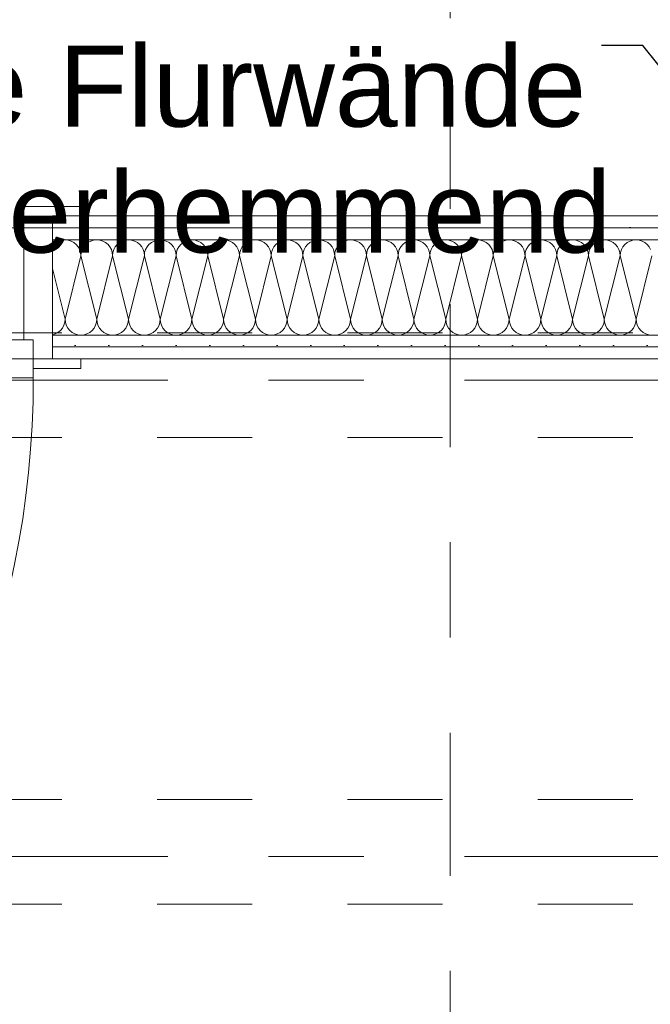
# Model space of a CAD drawing. Header units: metres. Extents: x -4 to 100, y -11 to 17.
# Tile 165 of 256: x 10.036 to 10.698, y 5.195 to 6.229. Entities that reach past the tile are written whole.
import ezdxf

# ---------------------------------------------------------------- set-up
doc = ezdxf.new("R2010")
doc.units = ezdxf.units.M
doc.header["$MEASUREMENT"] = 0
for name, pattern in [('Achse', [0.2, 0.1, -0.05, 0, -0.05]), ('Schnittlinie', [0.3, 0.15, -0.075, 0, -0.075]), ('Strichlinie doppelt', [0.546806, 0.264583, -0.105833, 0.070556, -0.105833]), ('Strichlinie eng', [0.115, 0.075, -0.04]), ('Untersicht', [0.1, 0.075, -0.025])]:
    doc.linetypes.add(name, pattern=pattern)
for name, color, linetype in [('152 - Bemaßung_ Beschriftung.Ausbau', 7, 'Continuous'), ('201a - Marker.Schnitt - optisch Grundriss', 7, 'Continuous'), ('451 - Universal.Achsen Raster', 7, 'Continuous'), ('608 - Struktur.Träger', 7, 'Continuous'), ('650 - Abdeckung.Fußboden Aufbau', 7, 'Continuous'), ('Neubau_606 - Struktur.Wand Innen Ausbau', 7, 'Continuous'), ('Neubau_653 - Abdeckung.TB Verkofferung', 7, 'Continuous')]:
    doc.layers.add(name, color=color, linetype=linetype)
doc.styles.add('ERSTELLTER_STIL_2', font='txt')
doc.dimstyles.new('ERSTELLTER_STIL__3', dxfattribs={"dimtxt": 0.1, "dimasz": 0.0532, "dimexe": 0.18, "dimexo": 0.0625, "dimgap": 0, "dimtad": 1, "dimzin": 0, "dimdsep": 46, "dimtxsty": 'ERSTELLTER_STIL_2', "dimblk": 'ARROWHEAD_2', "dimblk1": 'ARROWHEAD_2', "dimblk2": 'ARROWHEAD_2', "dimcen": 0.09, "dimse1": 1, "dimse2": 1, "dimclrd": 7, "dimclre": 7, "dimclrt": 7, "dimazin": 0, "dimtfac": 1, "dimtdec": 4, "dimtmove": 0, "dimatfit": 3, "dimfxl": 1, "dimtolj": 1, "dimtzin": 0, "dimarcsym": 0})
doc.dimstyles.new('ERSTELLTER_STIL__5', dxfattribs={"dimtxt": 0.1, "dimasz": 0.0532, "dimexe": 0.18, "dimexo": 0.0625, "dimgap": 0, "dimtad": 1, "dimtih": 1, "dimtoh": 1, "dimzin": 0, "dimdsep": 46, "dimtxsty": 'ERSTELLTER_STIL_2', "dimblk": 'ARROWHEAD_2', "dimblk1": 'ARROWHEAD_2', "dimblk2": 'ARROWHEAD_2', "dimcen": 0.09, "dimse1": 1, "dimse2": 1, "dimclrd": 7, "dimclre": 7, "dimclrt": 7, "dimazin": 0, "dimtfac": 1, "dimtdec": 4, "dimtmove": 0, "dimatfit": 3, "dimfxl": 1, "dimtolj": 1, "dimtzin": 0, "dimarcsym": 0})
doc.dimstyles.new('ERSTELLTER_STIL__8', dxfattribs={"dimtxt": 0.18, "dimasz": 0.03648, "dimexe": 0.18, "dimexo": 0.0625, "dimgap": 0, "dimtad": 0, "dimtih": 1, "dimtoh": 1, "dimdec": 4, "dimzin": 0, "dimdsep": 46, "dimcen": 0.09, "dimadec": 0, "dimazin": 0, "dimtfac": 1, "dimtdec": 4, "dimtmove": 0, "dimatfit": 3, "dimldrblk": 'ARROWHEAD_11', "dimfxl": 1, "dimtolj": 1, "dimtzin": 0, "dimarcsym": 0})
pattern_1 = [(45, (0, 0), (-0.01767767, 0.01767767), [0, -0.025])]

# ---------------------------------------------------------------- blocks, each defined once
blk = doc.blocks.new('*X23')
at = {"layer": 'Neubau_606 - Struktur.Wand Innen Ausbau', "color": 7, "linetype": 'Continuous', "lineweight": 5}
for p, q in [((10.077, 5.9962), (10.0741, 5.9947)), ((10.0801, 5.9972), (10.077, 5.9962)), ((10.0833, 5.9975), (10.0801, 5.9972)), ((10.0866, 5.9972), (10.0833, 5.9975)), ((10.0897, 5.9962), (10.0866, 5.9972)), ((10.0926, 5.9947), (10.0897, 5.9962)), ((10.1103, 5.9962), (10.1074, 5.9947)), ((10.1134, 5.9972), (10.1103, 5.9962)), ((10.1167, 5.9975), (10.1134, 5.9972)), ((10.1199, 5.9972), (10.1167, 5.9975)), ((10.123, 5.9962), (10.1199, 5.9972)), ((10.1259, 5.9947), (10.123, 5.9962)), ((10.1436, 5.9962), (10.1407, 5.9947)), ((10.1467, 5.9972), (10.1436, 5.9962)), ((10.15, 5.9975), (10.1467, 5.9972)), ((10.1533, 5.9972), (10.15, 5.9975)), ((10.1564, 5.9962), (10.1533, 5.9972)), ((10.1593, 5.9947), (10.1564, 5.9962)), ((10.177, 5.9962), (10.1741, 5.9947)), ((10.1801, 5.9972), (10.177, 5.9962)), ((10.1833, 5.9975), (10.1801, 5.9972)), ((10.1866, 5.9972), (10.1833, 5.9975)), ((10.1897, 5.9962), (10.1866, 5.9972)), ((10.1926, 5.9947), (10.1897, 5.9962)), ((10.2103, 5.9962), (10.2074, 5.9947)), ((10.2134, 5.9972), (10.2103, 5.9962)), ((10.2167, 5.9975), (10.2134, 5.9972)), ((10.2199, 5.9972), (10.2167, 5.9975)), ((10.223, 5.9962), (10.2199, 5.9972)), ((10.2259, 5.9947), (10.223, 5.9962)), ((10.2436, 5.9962), (10.2407, 5.9947)), ((10.2467, 5.9972), (10.2436, 5.9962)), ((10.25, 5.9975), (10.2467, 5.9972)), ((10.2533, 5.9972), (10.25, 5.9975)), ((10.2564, 5.9962), (10.2533, 5.9972)), ((10.2593, 5.9947), (10.2564, 5.9962)), ((10.277, 5.9962), (10.2741, 5.9947)), ((10.2801, 5.9972), (10.277, 5.9962)), ((10.2833, 5.9975), (10.2801, 5.9972)), ((10.2866, 5.9972), (10.2833, 5.9975)), ((10.2897, 5.9962), (10.2866, 5.9972)), ((10.2926, 5.9947), (10.2897, 5.9962)), ((10.3103, 5.9962), (10.3074, 5.9947)), ((10.3134, 5.9972), (10.3103, 5.9962)), ((10.3167, 5.9975), (10.3134, 5.9972)), ((10.3199, 5.9972), (10.3167, 5.9975)), ((10.323, 5.9962), (10.3199, 5.9972)), ((10.3259, 5.9947), (10.323, 5.9962)), ((10.3436, 5.9962), (10.3407, 5.9947)), ((10.3467, 5.9972), (10.3436, 5.9962)), ((10.35, 5.9975), (10.3467, 5.9972)), ((10.3533, 5.9972), (10.35, 5.9975)), ((10.3564, 5.9962), (10.3533, 5.9972)), ((10.3593, 5.9947), (10.3564, 5.9962)), ((10.377, 5.9962), (10.3741, 5.9947)), ((10.3801, 5.9972), (10.377, 5.9962)), ((10.3833, 5.9975), (10.3801, 5.9972)), ((10.3866, 5.9972), (10.3833, 5.9975)), ((10.3897, 5.9962), (10.3866, 5.9972)), ((10.3926, 5.9947), (10.3897, 5.9962)), ((10.4103, 5.9962), (10.4074, 5.9947)), ((10.4134, 5.9972), (10.4103, 5.9962)), ((10.4167, 5.9975), (10.4134, 5.9972)), ((10.4199, 5.9972), (10.4167, 5.9975)), ((10.423, 5.9962), (10.4199, 5.9972)), ((10.4259, 5.9947), (10.423, 5.9962)), ((10.4436, 5.9962), (10.4407, 5.9947)), ((10.4467, 5.9972), (10.4436, 5.9962)), ((10.45, 5.9975), (10.4467, 5.9972)), ((10.4533, 5.9972), (10.45, 5.9975)), ((10.4564, 5.9962), (10.4533, 5.9972)), ((10.4593, 5.9947), (10.4564, 5.9962)), ((10.477, 5.9962), (10.4741, 5.9947)), ((10.4801, 5.9972), (10.477, 5.9962)), ((10.4833, 5.9975), (10.4801, 5.9972)), ((10.4866, 5.9972), (10.4833, 5.9975)), ((10.4897, 5.9962), (10.4866, 5.9972)), ((10.4926, 5.9947), (10.4897, 5.9962)), ((10.5103, 5.9962), (10.5074, 5.9947)), ((10.5134, 5.9972), (10.5103, 5.9962)), ((10.5167, 5.9975), (10.5134, 5.9972)), ((10.5199, 5.9972), (10.5167, 5.9975)), ((10.523, 5.9962), (10.5199, 5.9972)), ((10.5259, 5.9947), (10.523, 5.9962)), ((10.5436, 5.9962), (10.5407, 5.9947)), ((10.5467, 5.9972), (10.5436, 5.9962)), ((10.55, 5.9975), (10.5467, 5.9972)), ((10.5533, 5.9972), (10.55, 5.9975)), ((10.5564, 5.9962), (10.5533, 5.9972)), ((10.5593, 5.9947), (10.5564, 5.9962)), ((10.577, 5.9962), (10.5741, 5.9947)), ((10.5801, 5.9972), (10.577, 5.9962)), ((10.5833, 5.9975), (10.5801, 5.9972)), ((10.5866, 5.9972), (10.5833, 5.9975)), ((10.5897, 5.9962), (10.5866, 5.9972)), ((10.5926, 5.9947), (10.5897, 5.9962)), ((10.6103, 5.9962), (10.6074, 5.9947)), ((10.6134, 5.9972), (10.6103, 5.9962)), ((10.6167, 5.9975), (10.6134, 5.9972)), ((10.6199, 5.9972), (10.6167, 5.9975)), ((10.623, 5.9962), (10.6199, 5.9972)), ((10.6259, 5.9947), (10.623, 5.9962)), ((10.6436, 5.9962), (10.6407, 5.9947)), ((10.6467, 5.9972), (10.6436, 5.9962)), ((10.65, 5.9975), (10.6467, 5.9972)), ((10.6533, 5.9972), (10.65, 5.9975)), ((10.6564, 5.9962), (10.6533, 5.9972)), ((10.6593, 5.9947), (10.6564, 5.9962)), ((10.677, 5.9962), (10.6741, 5.9947)), ((10.6801, 5.9972), (10.677, 5.9962)), ((10.6833, 5.9975), (10.6801, 5.9972)), ((10.6866, 5.9972), (10.6833, 5.9975)), ((10.6897, 5.9962), (10.6866, 5.9972)), ((10.6926, 5.9947), (10.6897, 5.9962)), ((10.0715, 5.9926), (10.07, 5.9907)), ((10.0741, 5.9947), (10.0715, 5.9926)), ((10.0951, 5.9926), (10.0926, 5.9947)), ((10.0972, 5.9901), (10.0951, 5.9926)), ((10.0987, 5.9872), (10.0972, 5.9901)), ((10.0997, 5.9841), (10.0987, 5.9872)), ((10.1013, 5.9872), (10.1003, 5.9841)), ((10.1028, 5.9901), (10.1013, 5.9872)), ((10.1049, 5.9926), (10.1028, 5.9901)), ((10.1074, 5.9947), (10.1049, 5.9926)), ((10.1285, 5.9926), (10.1259, 5.9947)), ((10.1305, 5.9901), (10.1285, 5.9926)), ((10.1321, 5.9872), (10.1305, 5.9901)), ((10.133, 5.9841), (10.1321, 5.9872)), ((10.1346, 5.9872), (10.1337, 5.9841)), ((10.1361, 5.9901), (10.1346, 5.9872)), ((10.1382, 5.9926), (10.1361, 5.9901)), ((10.1407, 5.9947), (10.1382, 5.9926)), ((10.1618, 5.9926), (10.1593, 5.9947)), ((10.1639, 5.9901), (10.1618, 5.9926)), ((10.1654, 5.9872), (10.1639, 5.9901)), ((10.1663, 5.9841), (10.1654, 5.9872)), ((10.1679, 5.9872), (10.167, 5.9841)), ((10.1695, 5.9901), (10.1679, 5.9872)), ((10.1715, 5.9926), (10.1695, 5.9901)), ((10.1741, 5.9947), (10.1715, 5.9926)), ((10.1951, 5.9926), (10.1926, 5.9947)), ((10.1972, 5.9901), (10.1951, 5.9926)), ((10.1987, 5.9872), (10.1972, 5.9901)), ((10.1997, 5.9841), (10.1987, 5.9872)), ((10.2013, 5.9872), (10.2003, 5.9841)), ((10.2028, 5.9901), (10.2013, 5.9872)), ((10.2049, 5.9926), (10.2028, 5.9901)), ((10.2074, 5.9947), (10.2049, 5.9926)), ((10.2285, 5.9926), (10.2259, 5.9947)), ((10.2305, 5.9901), (10.2285, 5.9926)), ((10.2321, 5.9872), (10.2305, 5.9901)), ((10.233, 5.9841), (10.2321, 5.9872)), ((10.2346, 5.9872), (10.2337, 5.9841)), ((10.2361, 5.9901), (10.2346, 5.9872)), ((10.2382, 5.9926), (10.2361, 5.9901)), ((10.2407, 5.9947), (10.2382, 5.9926)), ((10.2618, 5.9926), (10.2593, 5.9947)), ((10.2639, 5.9901), (10.2618, 5.9926)), ((10.2654, 5.9872), (10.2639, 5.9901)), ((10.2663, 5.9841), (10.2654, 5.9872)), ((10.2679, 5.9872), (10.267, 5.9841)), ((10.2695, 5.9901), (10.2679, 5.9872)), ((10.2715, 5.9926), (10.2695, 5.9901)), ((10.2741, 5.9947), (10.2715, 5.9926)), ((10.2951, 5.9926), (10.2926, 5.9947)), ((10.2972, 5.9901), (10.2951, 5.9926)), ((10.2987, 5.9872), (10.2972, 5.9901)), ((10.2997, 5.9841), (10.2987, 5.9872)), ((10.3013, 5.9872), (10.3003, 5.9841)), ((10.3028, 5.9901), (10.3013, 5.9872)), ((10.3049, 5.9926), (10.3028, 5.9901)), ((10.3074, 5.9947), (10.3049, 5.9926)), ((10.3285, 5.9926), (10.3259, 5.9947)), ((10.3305, 5.9901), (10.3285, 5.9926)), ((10.3321, 5.9872), (10.3305, 5.9901)), ((10.333, 5.9841), (10.3321, 5.9872)), ((10.3346, 5.9872), (10.3337, 5.9841)), ((10.3361, 5.9901), (10.3346, 5.9872)), ((10.3382, 5.9926), (10.3361, 5.9901)), ((10.3407, 5.9947), (10.3382, 5.9926)), ((10.3618, 5.9926), (10.3593, 5.9947)), ((10.3639, 5.9901), (10.3618, 5.9926)), ((10.3654, 5.9872), (10.3639, 5.9901)), ((10.3663, 5.9841), (10.3654, 5.9872)), ((10.3679, 5.9872), (10.367, 5.9841)), ((10.3695, 5.9901), (10.3679, 5.9872)), ((10.3715, 5.9926), (10.3695, 5.9901)), ((10.3741, 5.9947), (10.3715, 5.9926)), ((10.3951, 5.9926), (10.3926, 5.9947)), ((10.3972, 5.9901), (10.3951, 5.9926)), ((10.3987, 5.9872), (10.3972, 5.9901)), ((10.3997, 5.9841), (10.3987, 5.9872)), ((10.4013, 5.9872), (10.4003, 5.9841)), ((10.4028, 5.9901), (10.4013, 5.9872)), ((10.4049, 5.9926), (10.4028, 5.9901)), ((10.4074, 5.9947), (10.4049, 5.9926)), ((10.4285, 5.9926), (10.4259, 5.9947)), ((10.4305, 5.9901), (10.4285, 5.9926)), ((10.4321, 5.9872), (10.4305, 5.9901)), ((10.433, 5.9841), (10.4321, 5.9872)), ((10.4346, 5.9872), (10.4337, 5.9841)), ((10.4361, 5.9901), (10.4346, 5.9872)), ((10.4382, 5.9926), (10.4361, 5.9901)), ((10.4407, 5.9947), (10.4382, 5.9926)), ((10.4618, 5.9926), (10.4593, 5.9947)), ((10.4639, 5.9901), (10.4618, 5.9926)), ((10.4654, 5.9872), (10.4639, 5.9901)), ((10.4663, 5.9841), (10.4654, 5.9872)), ((10.4679, 5.9872), (10.467, 5.9841)), ((10.4695, 5.9901), (10.4679, 5.9872)), ((10.4715, 5.9926), (10.4695, 5.9901)), ((10.4741, 5.9947), (10.4715, 5.9926)), ((10.4951, 5.9926), (10.4926, 5.9947)), ((10.4972, 5.9901), (10.4951, 5.9926)), ((10.4987, 5.9872), (10.4972, 5.9901)), ((10.4997, 5.9841), (10.4987, 5.9872)), ((10.5013, 5.9872), (10.5003, 5.9841)), ((10.5028, 5.9901), (10.5013, 5.9872)), ((10.5049, 5.9926), (10.5028, 5.9901)), ((10.5074, 5.9947), (10.5049, 5.9926)), ((10.5285, 5.9926), (10.5259, 5.9947)), ((10.5305, 5.9901), (10.5285, 5.9926)), ((10.5321, 5.9872), (10.5305, 5.9901)), ((10.533, 5.9841), (10.5321, 5.9872)), ((10.5346, 5.9872), (10.5337, 5.9841)), ((10.5361, 5.9901), (10.5346, 5.9872)), ((10.5382, 5.9926), (10.5361, 5.9901)), ((10.5407, 5.9947), (10.5382, 5.9926)), ((10.5618, 5.9926), (10.5593, 5.9947)), ((10.5639, 5.9901), (10.5618, 5.9926)), ((10.5654, 5.9872), (10.5639, 5.9901)), ((10.5663, 5.9841), (10.5654, 5.9872)), ((10.5679, 5.9872), (10.567, 5.9841)), ((10.5695, 5.9901), (10.5679, 5.9872)), ((10.5715, 5.9926), (10.5695, 5.9901)), ((10.5741, 5.9947), (10.5715, 5.9926)), ((10.5951, 5.9926), (10.5926, 5.9947)), ((10.5972, 5.9901), (10.5951, 5.9926)), ((10.5987, 5.9872), (10.5972, 5.9901)), ((10.5997, 5.9841), (10.5987, 5.9872)), ((10.6013, 5.9872), (10.6003, 5.9841)), ((10.6028, 5.9901), (10.6013, 5.9872)), ((10.6049, 5.9926), (10.6028, 5.9901)), ((10.6074, 5.9947), (10.6049, 5.9926)), ((10.6285, 5.9926), (10.6259, 5.9947)), ((10.6305, 5.9901), (10.6285, 5.9926)), ((10.6321, 5.9872), (10.6305, 5.9901)), ((10.633, 5.9841), (10.6321, 5.9872)), ((10.6346, 5.9872), (10.6337, 5.9841)), ((10.6361, 5.9901), (10.6346, 5.9872)), ((10.6382, 5.9926), (10.6361, 5.9901)), ((10.6407, 5.9947), (10.6382, 5.9926)), ((10.6618, 5.9926), (10.6593, 5.9947)), ((10.6639, 5.9901), (10.6618, 5.9926)), ((10.6654, 5.9872), (10.6639, 5.9901)), ((10.6663, 5.9841), (10.6654, 5.9872)), ((10.6679, 5.9872), (10.667, 5.9841)), ((10.6695, 5.9901), (10.6679, 5.9872)), ((10.6715, 5.9926), (10.6695, 5.9901)), ((10.6741, 5.9947), (10.6715, 5.9926)), ((10.6951, 5.9926), (10.6926, 5.9947)), ((10.6972, 5.9901), (10.6951, 5.9926)), ((10.6987, 5.9872), (10.6972, 5.9901)), ((10.1, 5.9808), (10.0833, 5.9141)), ((10.1, 5.9808), (10.0997, 5.9841)), ((10.1003, 5.9841), (10.1, 5.9808)), ((10.1, 5.9808), (10.1167, 5.9141)), ((10.1333, 5.9808), (10.1167, 5.9141)), ((10.1333, 5.9808), (10.133, 5.9841)), ((10.1337, 5.9841), (10.1333, 5.9808)), ((10.1333, 5.9808), (10.15, 5.9141)), ((10.1667, 5.9808), (10.15, 5.9141)), ((10.1667, 5.9808), (10.1663, 5.9841)), ((10.167, 5.9841), (10.1667, 5.9808)), ((10.1667, 5.9808), (10.1833, 5.9141)), ((10.2, 5.9808), (10.1833, 5.9141)), ((10.2, 5.9808), (10.1997, 5.9841)), ((10.2003, 5.9841), (10.2, 5.9808)), ((10.2, 5.9808), (10.2167, 5.9141)), ((10.2333, 5.9808), (10.2167, 5.9141)), ((10.2333, 5.9808), (10.233, 5.9841)), ((10.2337, 5.9841), (10.2333, 5.9808)), ((10.2333, 5.9808), (10.25, 5.9141)), ((10.2667, 5.9808), (10.25, 5.9141)), ((10.2667, 5.9808), (10.2663, 5.9841)), ((10.267, 5.9841), (10.2667, 5.9808)), ((10.2667, 5.9808), (10.2833, 5.9141)), ((10.3, 5.9808), (10.2833, 5.9141)), ((10.3, 5.9808), (10.2997, 5.9841)), ((10.3003, 5.9841), (10.3, 5.9808)), ((10.3, 5.9808), (10.3167, 5.9141)), ((10.3333, 5.9808), (10.3167, 5.9141)), ((10.3333, 5.9808), (10.333, 5.9841)), ((10.3337, 5.9841), (10.3333, 5.9808)), ((10.3333, 5.9808), (10.35, 5.9141)), ((10.3667, 5.9808), (10.35, 5.9141)), ((10.3667, 5.9808), (10.3663, 5.9841)), ((10.367, 5.9841), (10.3667, 5.9808)), ((10.3667, 5.9808), (10.3833, 5.9141)), ((10.4, 5.9808), (10.3833, 5.9141)), ((10.4, 5.9808), (10.3997, 5.9841)), ((10.4003, 5.9841), (10.4, 5.9808)), ((10.4, 5.9808), (10.4167, 5.9141)), ((10.4333, 5.9808), (10.4167, 5.9141)), ((10.4333, 5.9808), (10.433, 5.9841)), ((10.4337, 5.9841), (10.4333, 5.9808)), ((10.4333, 5.9808), (10.45, 5.9141)), ((10.4667, 5.9808), (10.45, 5.9141)), ((10.4667, 5.9808), (10.4663, 5.9841)), ((10.467, 5.9841), (10.4667, 5.9808)), ((10.4667, 5.9808), (10.4833, 5.9141)), ((10.5, 5.9808), (10.4833, 5.9141)), ((10.5, 5.9808), (10.4997, 5.9841)), ((10.5003, 5.9841), (10.5, 5.9808)), ((10.5, 5.9808), (10.5167, 5.9141)), ((10.5333, 5.9808), (10.5167, 5.9141)), ((10.5333, 5.9808), (10.533, 5.9841)), ((10.5337, 5.9841), (10.5333, 5.9808)), ((10.5333, 5.9808), (10.55, 5.9141)), ((10.5667, 5.9808), (10.55, 5.9141)), ((10.5667, 5.9808), (10.5663, 5.9841)), ((10.567, 5.9841), (10.5667, 5.9808)), ((10.5667, 5.9808), (10.5833, 5.9141)), ((10.6, 5.9808), (10.5833, 5.9141)), ((10.6, 5.9808), (10.5997, 5.9841)), ((10.6003, 5.9841), (10.6, 5.9808)), ((10.6, 5.9808), (10.6167, 5.9141)), ((10.6333, 5.9808), (10.6167, 5.9141)), ((10.6333, 5.9808), (10.633, 5.9841)), ((10.6337, 5.9841), (10.6333, 5.9808)), ((10.6333, 5.9808), (10.65, 5.9141)), ((10.6667, 5.9808), (10.65, 5.9141)), ((10.6667, 5.9808), (10.6663, 5.9841)), ((10.667, 5.9841), (10.6667, 5.9808)), ((10.6667, 5.9808), (10.6833, 5.9141)), ((10.7, 5.9808), (10.6833, 5.9141)), ((10.07, 5.9675), (10.0833, 5.9141)), ((10.083, 5.9109), (10.0833, 5.9141)), ((10.0833, 5.9141), (10.0837, 5.9109)), ((10.1163, 5.9109), (10.1167, 5.9141)), ((10.1167, 5.9141), (10.117, 5.9109)), ((10.1497, 5.9109), (10.15, 5.9141)), ((10.15, 5.9141), (10.1503, 5.9109)), ((10.183, 5.9109), (10.1833, 5.9141)), ((10.1833, 5.9141), (10.1837, 5.9109)), ((10.2163, 5.9109), (10.2167, 5.9141)), ((10.2167, 5.9141), (10.217, 5.9109)), ((10.2497, 5.9109), (10.25, 5.9141)), ((10.25, 5.9141), (10.2503, 5.9109)), ((10.283, 5.9109), (10.2833, 5.9141)), ((10.2833, 5.9141), (10.2837, 5.9109)), ((10.3163, 5.9109), (10.3167, 5.9141)), ((10.3167, 5.9141), (10.317, 5.9109)), ((10.3497, 5.9109), (10.35, 5.9141)), ((10.35, 5.9141), (10.3503, 5.9109)), ((10.383, 5.9109), (10.3833, 5.9141)), ((10.3833, 5.9141), (10.3837, 5.9109)), ((10.4163, 5.9109), (10.4167, 5.9141)), ((10.4167, 5.9141), (10.417, 5.9109)), ((10.4497, 5.9109), (10.45, 5.9141)), ((10.45, 5.9141), (10.4503, 5.9109)), ((10.483, 5.9109), (10.4833, 5.9141)), ((10.4833, 5.9141), (10.4837, 5.9109)), ((10.5163, 5.9109), (10.5167, 5.9141)), ((10.5167, 5.9141), (10.517, 5.9109)), ((10.5497, 5.9109), (10.55, 5.9141)), ((10.55, 5.9141), (10.5503, 5.9109)), ((10.583, 5.9109), (10.5833, 5.9141)), ((10.5833, 5.9141), (10.5837, 5.9109)), ((10.6163, 5.9109), (10.6167, 5.9141)), ((10.6167, 5.9141), (10.617, 5.9109)), ((10.6497, 5.9109), (10.65, 5.9141)), ((10.65, 5.9141), (10.6503, 5.9109)), ((10.683, 5.9109), (10.6833, 5.9141)), ((10.6833, 5.9141), (10.6837, 5.9109)), ((10.0759, 5.9003), (10.0785, 5.9024)), ((10.0785, 5.9024), (10.0805, 5.9049)), ((10.0805, 5.9049), (10.0821, 5.9078)), ((10.0821, 5.9078), (10.083, 5.9109)), ((10.0837, 5.9109), (10.0846, 5.9078)), ((10.0846, 5.9078), (10.0861, 5.9049)), ((10.0861, 5.9049), (10.0882, 5.9024)), ((10.0882, 5.9024), (10.0907, 5.9003)), ((10.1093, 5.9003), (10.1118, 5.9024)), ((10.1118, 5.9024), (10.1139, 5.9049)), ((10.1139, 5.9049), (10.1154, 5.9078)), ((10.1154, 5.9078), (10.1163, 5.9109)), ((10.117, 5.9109), (10.1179, 5.9078)), ((10.1179, 5.9078), (10.1195, 5.9049)), ((10.1195, 5.9049), (10.1215, 5.9024)), ((10.1215, 5.9024), (10.1241, 5.9003)), ((10.1426, 5.9003), (10.1451, 5.9024)), ((10.1451, 5.9024), (10.1472, 5.9049)), ((10.1472, 5.9049), (10.1487, 5.9078)), ((10.1487, 5.9078), (10.1497, 5.9109)), ((10.1503, 5.9109), (10.1513, 5.9078)), ((10.1513, 5.9078), (10.1528, 5.9049)), ((10.1528, 5.9049), (10.1549, 5.9024)), ((10.1549, 5.9024), (10.1574, 5.9003)), ((10.1759, 5.9003), (10.1785, 5.9024)), ((10.1785, 5.9024), (10.1805, 5.9049)), ((10.1805, 5.9049), (10.1821, 5.9078)), ((10.1821, 5.9078), (10.183, 5.9109)), ((10.1837, 5.9109), (10.1846, 5.9078)), ((10.1846, 5.9078), (10.1861, 5.9049)), ((10.1861, 5.9049), (10.1882, 5.9024)), ((10.1882, 5.9024), (10.1907, 5.9003)), ((10.2093, 5.9003), (10.2118, 5.9024)), ((10.2118, 5.9024), (10.2139, 5.9049)), ((10.2139, 5.9049), (10.2154, 5.9078)), ((10.2154, 5.9078), (10.2163, 5.9109)), ((10.217, 5.9109), (10.2179, 5.9078)), ((10.2179, 5.9078), (10.2195, 5.9049)), ((10.2195, 5.9049), (10.2215, 5.9024)), ((10.2215, 5.9024), (10.2241, 5.9003)), ((10.2426, 5.9003), (10.2451, 5.9024)), ((10.2451, 5.9024), (10.2472, 5.9049)), ((10.2472, 5.9049), (10.2487, 5.9078)), ((10.2487, 5.9078), (10.2497, 5.9109)), ((10.2503, 5.9109), (10.2513, 5.9078)), ((10.2513, 5.9078), (10.2528, 5.9049)), ((10.2528, 5.9049), (10.2549, 5.9024)), ((10.2549, 5.9024), (10.2574, 5.9003)), ((10.2759, 5.9003), (10.2785, 5.9024)), ((10.2785, 5.9024), (10.2805, 5.9049)), ((10.2805, 5.9049), (10.2821, 5.9078)), ((10.2821, 5.9078), (10.283, 5.9109)), ((10.2837, 5.9109), (10.2846, 5.9078)), ((10.2846, 5.9078), (10.2861, 5.9049)), ((10.2861, 5.9049), (10.2882, 5.9024)), ((10.2882, 5.9024), (10.2907, 5.9003)), ((10.3093, 5.9003), (10.3118, 5.9024)), ((10.3118, 5.9024), (10.3139, 5.9049)), ((10.3139, 5.9049), (10.3154, 5.9078)), ((10.3154, 5.9078), (10.3163, 5.9109)), ((10.317, 5.9109), (10.3179, 5.9078)), ((10.3179, 5.9078), (10.3195, 5.9049)), ((10.3195, 5.9049), (10.3215, 5.9024)), ((10.3215, 5.9024), (10.3241, 5.9003)), ((10.3426, 5.9003), (10.3451, 5.9024)), ((10.3451, 5.9024), (10.3472, 5.9049)), ((10.3472, 5.9049), (10.3487, 5.9078)), ((10.3487, 5.9078), (10.3497, 5.9109)), ((10.3503, 5.9109), (10.3513, 5.9078)), ((10.3513, 5.9078), (10.3528, 5.9049)), ((10.3528, 5.9049), (10.3549, 5.9024)), ((10.3549, 5.9024), (10.3574, 5.9003)), ((10.3759, 5.9003), (10.3785, 5.9024)), ((10.3785, 5.9024), (10.3805, 5.9049)), ((10.3805, 5.9049), (10.3821, 5.9078)), ((10.3821, 5.9078), (10.383, 5.9109)), ((10.3837, 5.9109), (10.3846, 5.9078)), ((10.3846, 5.9078), (10.3861, 5.9049)), ((10.3861, 5.9049), (10.3882, 5.9024)), ((10.3882, 5.9024), (10.3907, 5.9003)), ((10.4093, 5.9003), (10.4118, 5.9024)), ((10.4118, 5.9024), (10.4139, 5.9049)), ((10.4139, 5.9049), (10.4154, 5.9078)), ((10.4154, 5.9078), (10.4163, 5.9109)), ((10.417, 5.9109), (10.4179, 5.9078)), ((10.4179, 5.9078), (10.4195, 5.9049)), ((10.4195, 5.9049), (10.4215, 5.9024)), ((10.4215, 5.9024), (10.4241, 5.9003)), ((10.4426, 5.9003), (10.4451, 5.9024)), ((10.4451, 5.9024), (10.4472, 5.9049)), ((10.4472, 5.9049), (10.4487, 5.9078)), ((10.4487, 5.9078), (10.4497, 5.9109)), ((10.4503, 5.9109), (10.4513, 5.9078)), ((10.4513, 5.9078), (10.4528, 5.9049)), ((10.4528, 5.9049), (10.4549, 5.9024)), ((10.4549, 5.9024), (10.4574, 5.9003)), ((10.4759, 5.9003), (10.4785, 5.9024)), ((10.4785, 5.9024), (10.4805, 5.9049)), ((10.4805, 5.9049), (10.4821, 5.9078)), ((10.4821, 5.9078), (10.483, 5.9109)), ((10.4837, 5.9109), (10.4846, 5.9078)), ((10.4846, 5.9078), (10.4861, 5.9049)), ((10.4861, 5.9049), (10.4882, 5.9024)), ((10.4882, 5.9024), (10.4907, 5.9003)), ((10.5093, 5.9003), (10.5118, 5.9024)), ((10.5118, 5.9024), (10.5139, 5.9049)), ((10.5139, 5.9049), (10.5154, 5.9078)), ((10.5154, 5.9078), (10.5163, 5.9109)), ((10.517, 5.9109), (10.5179, 5.9078)), ((10.5179, 5.9078), (10.5195, 5.9049)), ((10.5195, 5.9049), (10.5215, 5.9024)), ((10.5215, 5.9024), (10.5241, 5.9003)), ((10.5426, 5.9003), (10.5451, 5.9024)), ((10.5451, 5.9024), (10.5472, 5.9049)), ((10.5472, 5.9049), (10.5487, 5.9078)), ((10.5487, 5.9078), (10.5497, 5.9109)), ((10.5503, 5.9109), (10.5513, 5.9078)), ((10.5513, 5.9078), (10.5528, 5.9049)), ((10.5528, 5.9049), (10.5549, 5.9024)), ((10.5549, 5.9024), (10.5574, 5.9003)), ((10.5759, 5.9003), (10.5785, 5.9024)), ((10.5785, 5.9024), (10.5805, 5.9049)), ((10.5805, 5.9049), (10.5821, 5.9078)), ((10.5821, 5.9078), (10.583, 5.9109)), ((10.5837, 5.9109), (10.5846, 5.9078)), ((10.5846, 5.9078), (10.5861, 5.9049)), ((10.5861, 5.9049), (10.5882, 5.9024)), ((10.5882, 5.9024), (10.5907, 5.9003)), ((10.6093, 5.9003), (10.6118, 5.9024)), ((10.6118, 5.9024), (10.6139, 5.9049)), ((10.6139, 5.9049), (10.6154, 5.9078)), ((10.6154, 5.9078), (10.6163, 5.9109)), ((10.617, 5.9109), (10.6179, 5.9078)), ((10.6179, 5.9078), (10.6195, 5.9049)), ((10.6195, 5.9049), (10.6215, 5.9024)), ((10.6215, 5.9024), (10.6241, 5.9003)), ((10.6426, 5.9003), (10.6451, 5.9024)), ((10.6451, 5.9024), (10.6472, 5.9049)), ((10.6472, 5.9049), (10.6487, 5.9078)), ((10.6487, 5.9078), (10.6497, 5.9109)), ((10.6503, 5.9109), (10.6513, 5.9078)), ((10.6513, 5.9078), (10.6528, 5.9049)), ((10.6528, 5.9049), (10.6549, 5.9024)), ((10.6549, 5.9024), (10.6574, 5.9003)), ((10.6759, 5.9003), (10.6785, 5.9024)), ((10.6785, 5.9024), (10.6805, 5.9049)), ((10.6805, 5.9049), (10.6821, 5.9078)), ((10.6821, 5.9078), (10.683, 5.9109)), ((10.6837, 5.9109), (10.6846, 5.9078)), ((10.6846, 5.9078), (10.6861, 5.9049)), ((10.6861, 5.9049), (10.6882, 5.9024)), ((10.6882, 5.9024), (10.6907, 5.9003)), ((10.07, 5.8978), (10.073, 5.8988)), ((10.073, 5.8988), (10.0759, 5.9003)), ((10.0907, 5.9003), (10.0936, 5.8988)), ((10.0936, 5.8988), (10.0967, 5.8978)), ((10.0967, 5.8978), (10.1, 5.8975)), ((10.1, 5.8975), (10.1033, 5.8978)), ((10.1033, 5.8978), (10.1064, 5.8988)), ((10.1064, 5.8988), (10.1093, 5.9003)), ((10.1241, 5.9003), (10.127, 5.8988)), ((10.127, 5.8988), (10.1301, 5.8978)), ((10.1301, 5.8978), (10.1333, 5.8975)), ((10.1333, 5.8975), (10.1366, 5.8978)), ((10.1366, 5.8978), (10.1397, 5.8988)), ((10.1397, 5.8988), (10.1426, 5.9003)), ((10.1574, 5.9003), (10.1603, 5.8988)), ((10.1603, 5.8988), (10.1634, 5.8978)), ((10.1634, 5.8978), (10.1667, 5.8975)), ((10.1667, 5.8975), (10.1699, 5.8978)), ((10.1699, 5.8978), (10.173, 5.8988)), ((10.173, 5.8988), (10.1759, 5.9003)), ((10.1907, 5.9003), (10.1936, 5.8988)), ((10.1936, 5.8988), (10.1967, 5.8978)), ((10.1967, 5.8978), (10.2, 5.8975)), ((10.2, 5.8975), (10.2033, 5.8978)), ((10.2033, 5.8978), (10.2064, 5.8988)), ((10.2064, 5.8988), (10.2093, 5.9003)), ((10.2241, 5.9003), (10.227, 5.8988)), ((10.227, 5.8988), (10.2301, 5.8978)), ((10.2301, 5.8978), (10.2333, 5.8975)), ((10.2333, 5.8975), (10.2366, 5.8978)), ((10.2366, 5.8978), (10.2397, 5.8988)), ((10.2397, 5.8988), (10.2426, 5.9003)), ((10.2574, 5.9003), (10.2603, 5.8988)), ((10.2603, 5.8988), (10.2634, 5.8978)), ((10.2634, 5.8978), (10.2667, 5.8975)), ((10.2667, 5.8975), (10.2699, 5.8978)), ((10.2699, 5.8978), (10.273, 5.8988)), ((10.273, 5.8988), (10.2759, 5.9003)), ((10.2907, 5.9003), (10.2936, 5.8988)), ((10.2936, 5.8988), (10.2967, 5.8978)), ((10.2967, 5.8978), (10.3, 5.8975)), ((10.3, 5.8975), (10.3033, 5.8978)), ((10.3033, 5.8978), (10.3064, 5.8988)), ((10.3064, 5.8988), (10.3093, 5.9003)), ((10.3241, 5.9003), (10.327, 5.8988)), ((10.327, 5.8988), (10.3301, 5.8978)), ((10.3301, 5.8978), (10.3333, 5.8975)), ((10.3333, 5.8975), (10.3366, 5.8978)), ((10.3366, 5.8978), (10.3397, 5.8988)), ((10.3397, 5.8988), (10.3426, 5.9003)), ((10.3574, 5.9003), (10.3603, 5.8988)), ((10.3603, 5.8988), (10.3634, 5.8978)), ((10.3634, 5.8978), (10.3667, 5.8975)), ((10.3667, 5.8975), (10.3699, 5.8978)), ((10.3699, 5.8978), (10.373, 5.8988)), ((10.373, 5.8988), (10.3759, 5.9003)), ((10.3907, 5.9003), (10.3936, 5.8988)), ((10.3936, 5.8988), (10.3967, 5.8978)), ((10.3967, 5.8978), (10.4, 5.8975)), ((10.4, 5.8975), (10.4033, 5.8978)), ((10.4033, 5.8978), (10.4064, 5.8988)), ((10.4064, 5.8988), (10.4093, 5.9003)), ((10.4241, 5.9003), (10.427, 5.8988)), ((10.427, 5.8988), (10.4301, 5.8978)), ((10.4301, 5.8978), (10.4333, 5.8975)), ((10.4333, 5.8975), (10.4366, 5.8978)), ((10.4366, 5.8978), (10.4397, 5.8988)), ((10.4397, 5.8988), (10.4426, 5.9003)), ((10.4574, 5.9003), (10.4603, 5.8988)), ((10.4603, 5.8988), (10.4634, 5.8978)), ((10.4634, 5.8978), (10.4667, 5.8975)), ((10.4667, 5.8975), (10.4699, 5.8978)), ((10.4699, 5.8978), (10.473, 5.8988)), ((10.473, 5.8988), (10.4759, 5.9003)), ((10.4907, 5.9003), (10.4936, 5.8988)), ((10.4936, 5.8988), (10.4967, 5.8978)), ((10.4967, 5.8978), (10.5, 5.8975)), ((10.5, 5.8975), (10.5033, 5.8978)), ((10.5033, 5.8978), (10.5064, 5.8988)), ((10.5064, 5.8988), (10.5093, 5.9003)), ((10.5241, 5.9003), (10.527, 5.8988)), ((10.527, 5.8988), (10.5301, 5.8978)), ((10.5301, 5.8978), (10.5333, 5.8975)), ((10.5333, 5.8975), (10.5366, 5.8978)), ((10.5366, 5.8978), (10.5397, 5.8988)), ((10.5397, 5.8988), (10.5426, 5.9003)), ((10.5574, 5.9003), (10.5603, 5.8988)), ((10.5603, 5.8988), (10.5634, 5.8978)), ((10.5634, 5.8978), (10.5667, 5.8975)), ((10.5667, 5.8975), (10.5699, 5.8978)), ((10.5699, 5.8978), (10.573, 5.8988)), ((10.573, 5.8988), (10.5759, 5.9003)), ((10.5907, 5.9003), (10.5936, 5.8988)), ((10.5936, 5.8988), (10.5967, 5.8978)), ((10.5967, 5.8978), (10.6, 5.8975)), ((10.6, 5.8975), (10.6033, 5.8978)), ((10.6033, 5.8978), (10.6064, 5.8988)), ((10.6064, 5.8988), (10.6093, 5.9003)), ((10.6241, 5.9003), (10.627, 5.8988)), ((10.627, 5.8988), (10.6301, 5.8978)), ((10.6301, 5.8978), (10.6333, 5.8975)), ((10.6333, 5.8975), (10.6366, 5.8978)), ((10.6366, 5.8978), (10.6397, 5.8988)), ((10.6397, 5.8988), (10.6426, 5.9003)), ((10.6574, 5.9003), (10.6603, 5.8988)), ((10.6603, 5.8988), (10.6634, 5.8978)), ((10.6634, 5.8978), (10.6667, 5.8975)), ((10.6667, 5.8975), (10.6699, 5.8978)), ((10.6699, 5.8978), (10.673, 5.8988)), ((10.673, 5.8988), (10.6759, 5.9003)), ((10.6907, 5.9003), (10.6936, 5.8988)), ((10.6936, 5.8988), (10.6967, 5.8978)), ((10.6967, 5.8978), (10.7, 5.8975))]:
    blk.add_line(p, q, dxfattribs=at)
blk = doc.blocks.new('*D195')
at = {"layer": '152 - Bemaßung_ Beschriftung.Ausbau', "color": 7, "linetype": 'Continuous', "lineweight": 5}
for p, q in [((10.9625, 7.0702), (11.0325, 7.0298)), ((11.05, 7.05), (10.945, 7.05)), ((10.9975, 6.005), (10.9975, 7.05)), ((10.9625, 6.0252), (11.0325, 5.9848)), ((11.05, 6.005), (10.945, 6.005)), ((10.9975, 5.9708), (10.9975, 6.005))]:
    blk.add_line(p, q, dxfattribs=at)
at = {"layer": '152 - Bemaßung_ Beschriftung.Ausbau', "color": 7, "lineweight": 5, "char_height": 0.1, "attachment_point": 7, "rotation": 90, "style": 'ERSTELLTER_STIL_2'}
for s, insert in [('\\A1;{\\pql;\\fArial|b0|i0|c0|p38;1,04\\fArial|b0|i0|c0|p38;\\A1{\\H.66x;\\S5^  ;}}', (10.9969, 6.3694)), ('\\A1;{\\pql;\\fArial|b0|i0|c0|p38;2,29\\fArial|b0|i0|c0|p38;\\A1{\\H.66x;\\S5^  ;}}', (11.1369, 6.3694))]:
    blk.add_mtext(s, dxfattribs=dict(at, insert=insert))
blk = doc.blocks.new('ARROWHEAD_2')
at = {"color": 0, "linetype": 'Continuous', "lineweight": 0}
for p, q in [((-0.378, -0.655), (0.378, 0.655)), ((0, 0), (-1, 0))]:
    blk.add_line(p, q, dxfattribs=at)
blk = doc.blocks.new('ARROWHEAD_11')
at = {"color": 0, "linetype": 'Continuous', "lineweight": 0}
blk.add_line((0, 0), (-1, 0), dxfattribs=at)
at = {"color": 0, "linetype": 'Continuous', "lineweight": 0, "const_width": 0.25, "flags": 128}
blk.add_lwpolyline([(-0.125, 0, 1), (0.125, 0, 1)], format="xyb", close=True, dxfattribs=at)
blk = doc.blocks.new('*D638')
at = {"layer": '152 - Bemaßung_ Beschriftung.Ausbau', "color": 7, "linetype": 'Continuous', "lineweight": 5}
for p, q in [((9.06, 4.4375), (9.06, 4.5425)), ((10.07, 4.4375), (10.07, 4.5425)), ((9.0802, 4.525), (9.0398, 4.455)), ((10.0902, 4.525), (10.0498, 4.455)), ((9.0258, 4.49), (9.06, 4.49)), ((9.06, 4.49), (10.07, 4.49))]:
    blk.add_line(p, q, dxfattribs=at)
at = {"layer": '152 - Bemaßung_ Beschriftung.Ausbau', "color": 7, "lineweight": 5, "char_height": 0.1, "attachment_point": 7, "style": 'ERSTELLTER_STIL_2'}
for s, insert in [('\\A1;{\\pql;\\fArial|b0|i0|c0|p38;2,13\\fArial|b0|i0|c0|p38;\\A1{\\H.66x;\\S5^  ;}}', (9.4069, 4.3506)), ('\\A1;{\\pql;\\fArial|b0|i0|c0|p38;1,01}', (9.432, 4.51))]:
    blk.add_mtext(s, dxfattribs=dict(at, insert=insert))
blk = doc.blocks.new('*D639')
at = {"layer": '152 - Bemaßung_ Beschriftung.Ausbau', "color": 7, "linetype": 'Continuous', "lineweight": 5}
for p, q in [((10.07, 4.4375), (10.07, 4.5425)), ((11.18, 4.4375), (11.18, 4.5425)), ((10.0902, 4.525), (10.0498, 4.455)), ((11.1598, 4.455), (11.2002, 4.525)), ((10.07, 4.49), (11.18, 4.49)), ((11.18, 4.49), (11.2142, 4.49))]:
    blk.add_line(p, q, dxfattribs=at)
at = {"layer": '152 - Bemaßung_ Beschriftung.Ausbau', "color": 7, "lineweight": 5, "insert": (10.497, 4.51), "char_height": 0.1, "attachment_point": 7, "style": 'ERSTELLTER_STIL_2'}
blk.add_mtext('\\A1;{\\pql;\\fArial|b0|i0|c0|p38;1,11}', dxfattribs=at)

msp = doc.modelspace()

# ---------------------------------------------------------------- hatches: boundary and pattern name
at = {"layer": 'Neubau_606 - Struktur.Wand Innen Ausbau', "linetype": 'Continuous', "lineweight": 0, "true_color": 0x000000}
h = msp.add_hatch(dxfattribs=at)
h.set_pattern_fill('Gips_0001', color=18, style=0, pattern_type=2)
h.set_pattern_definition(pattern_1)
h.paths.add_polyline_path([(10.07, 6.0225), (10.07, 6.01), (11.2975, 6.01), (11.2975, 6.0225)])
h = msp.add_hatch(dxfattribs=at)
h.set_pattern_fill('Gips_0001', color=18, style=0, pattern_type=2)
h.set_pattern_definition(pattern_1)
h.paths.add_polyline_path([(10.07, 6.01), (10.07, 5.9975), (11.17, 5.9975), (11.17, 6.01)])
h = msp.add_hatch(dxfattribs=at)
h.set_pattern_fill('Gips_0001', color=18, style=0, pattern_type=2)
h.set_pattern_definition(pattern_1)
h.paths.add_polyline_path([(10.07, 5.885), (11.17, 5.885), (11.17, 5.8975), (10.07, 5.8975)])
h = msp.add_hatch(dxfattribs=at)
h.set_pattern_fill('Gips_0001', color=18, style=0, pattern_type=2)
h.set_pattern_definition(pattern_1)
h.paths.add_polyline_path([(10.07, 5.8725), (11.17, 5.8725), (11.17, 5.885), (10.07, 5.885)])

# ---------------------------------------------------------------- linework, layer by layer
at = {"layer": '201a - Marker.Schnitt - optisch Grundriss', "color": 7, "linetype": 'Schnittlinie', "lineweight": 13}
msp.add_line((10.488, 14.48), (10.488, -0.78), dxfattribs=at)
at = {"layer": '451 - Universal.Achsen Raster', "color": 160, "linetype": 'Strichlinie doppelt', "lineweight": 9, "true_color": 0x3232ff}
for p, q in [((64.935, 5.85), (-3.175, 5.85)), ((64.935, 5.35), (-3.175, 5.35))]:
    msp.add_line(p, q, dxfattribs=at)
at = {"layer": '608 - Struktur.Träger', "color": 7, "linetype": 'Untersicht', "lineweight": 13}
for p, q in [((0.38, 6.01), (61.88, 6.01)), ((0.38, 5.79), (61.88, 5.79)), ((0.38, 5.41), (61.88, 5.41))]:
    msp.add_line(p, q, dxfattribs=at)
at = {"layer": '608 - Struktur.Träger', "color": 7, "linetype": 'Achse', "lineweight": 9}
for p, q in [((0.38, 5.9), (61.88, 5.9)), ((0.38, 5.3), (61.88, 5.3))]:
    msp.add_line(p, q, dxfattribs=at)
at = {"layer": '650 - Abdeckung.Fußboden Aufbau', "color": 7, "linetype": 'Continuous', "lineweight": 13, "flags": 128}
for points in [[(10.07, 5.8725), (10.07, 6.0225), (11.2975, 6.0225), (11.2975, 6.01), (11.49, 6.01), (11.49, 5.935), (12.64, 5.935), (12.64, 5.83), (13.65, 5.83), (13.65, 5.935), (14.875, 5.935), (14.875, 6.0875), (14.975, 6.0875), (14.975, 5.935), (16.23, 5.935), (16.23, 5.81)], [(7.805, 0.71), (7.89, 0.71), (7.89, 0.255), (11.17, 0.255), (11.17, 0.71), (11.245, 0.71), (11.245, 5.19), (11.17, 5.19), (11.17, 5.8725), (10.07, 5.8725)]]:
    msp.add_lwpolyline(points, dxfattribs=at)
at = {"layer": '650 - Abdeckung.Fußboden Aufbau', "color": 7, "linetype": 'Strichlinie eng', "lineweight": 13, "flags": 128}
msp.add_lwpolyline([(9.06, 5.8725), (10.07, 5.8725)], dxfattribs=at)
at = {"layer": 'Neubau_606 - Struktur.Wand Innen Ausbau', "color": 1, "linetype": 'Continuous', "lineweight": 13}
for p, q in [((10.04, 6.0325), (10.04, 5.8925)), ((10.1, 6.0325), (10.04, 6.0325)), ((10.1, 6.0225), (10.1, 6.0325)), ((10.07, 6.0225), (10.07, 6.01)), ((10.07, 5.8725), (10.07, 6.0225)), ((10.07, 6.0225), (10.1, 6.0225)), ((10.07, 6.0225), (10.07, 6.01)), ((10.07, 6.0225), (10.07, 6.01)), ((10.07, 6.01), (10.07, 5.9975)), ((10.07, 6.01), (10.07, 5.9975)), ((10.07, 6.01), (10.07, 5.9975)), ((11.17, 5.9975), (10.07, 5.9975)), ((10.07, 5.9975), (10.07, 5.8975)), ((10.07, 5.9975), (10.07, 5.8975)), ((10.07, 5.9975), (10.07, 5.8975)), ((10.05, 5.8925), (9.08, 5.8925)), ((10.04, 5.8925), (10.05, 5.8925)), ((10.05, 5.8925), (10.05, 5.8625)), ((10.05, 5.8525), (10.05, 5.8925)), ((11.17, 5.8975), (10.07, 5.8975)), ((10.07, 5.8975), (10.07, 5.885)), ((10.07, 5.8975), (10.07, 5.885)), ((10.07, 5.8975), (10.07, 5.885)), ((10.07, 5.885), (10.07, 5.8725)), ((10.07, 5.885), (10.07, 5.8725)), ((10.07, 5.885), (10.07, 5.8725)), ((10.1, 5.8725), (10.07, 5.8725)), ((10.1, 5.8625), (10.1, 5.8725)), ((10.05, 5.8625), (10.1, 5.8625)), ((9.08, 5.8525), (10.05, 5.8525))]:
    msp.add_line(p, q, dxfattribs=at)
at = {"layer": 'Neubau_606 - Struktur.Wand Innen Ausbau', "color": 1, "linetype": 'Continuous', "lineweight": 9}
for p, q in [((11.17, 6.01), (10.07, 6.01)), ((11.17, 5.885), (10.07, 5.885))]:
    msp.add_line(p, q, dxfattribs=at)
at = {"layer": 'Neubau_606 - Struktur.Wand Innen Ausbau', "color": 1, "linetype": 'Continuous', "lineweight": 13, "flags": 128}
for points in [[(11.2975, 6.0225), (10.07, 6.0225)], [(10.07, 5.8725), (11.17, 5.8725)]]:
    msp.add_lwpolyline(points, dxfattribs=at)
at = {"layer": 'Neubau_606 - Struktur.Wand Innen Ausbau', "color": 1, "linetype": 'Continuous', "lineweight": 9}
msp.add_arc((9.08, 5.8525), 0.97, 270, 0, dxfattribs=at)
at = {"layer": 'Neubau_653 - Abdeckung.TB Verkofferung', "color": 1, "linetype": 'Untersicht', "lineweight": 9}
msp.add_line((7.805, 5.8725), (11.245, 5.8725), dxfattribs=at)

# ---------------------------------------------------------------- block references
at = {"layer": 'Neubau_606 - Struktur.Wand Innen Ausbau', "color": 1, "lineweight": 13}
msp.add_blockref('*X23', (0, 0), dxfattribs=at)

# ---------------------------------------------------------------- texts
at = {"layer": '152 - Bemaßung_ Beschriftung.Ausbau', "color": 7, "linetype": 'Continuous', "lineweight": 9, "insert": (9.8588, 6.2013), "char_height": 0.085, "attachment_point": 1, "line_spacing_factor": 0.93321, "style": 'ERSTELLTER_STIL_2'}
msp.add_mtext('\\A1;{\\pql;\\fArial|b0|i0|c0|p38;a\\fArial|b0|i0|c0|p38;lle Flurwände\\P\\pql;\\fArial|b0|i0|c0|p38;feuerhemmend}', dxfattribs=at)

# ---------------------------------------------------------------- dimensions: what is measured, and where the dimension line sits
at = {"layer": '152 - Bemaßung_ Beschriftung.Ausbau', "color": 7, "linetype": 'Continuous', "lineweight": 5}
dim = msp.add_linear_dim(base=(10.9975, 7.05), p1=(11.3625, 6.005), p2=(11.3625, 7.05), angle=90, text='<MeasuredValue>^M2,29{\\H0.66x;\\S5^  ;}', dimstyle='ERSTELLTER_STIL__3', dxfattribs=at)
dim.commit()
dim.dimension.update_dxf_attribs({"geometry": '*D195', "text_midpoint": (11.0675, 6.9431), "dimtype": 160, "text_rotation": 90})
for base, p1, p2, picture, middle in [((10.07, 4.49), (9.06, 6.0325), (10.07, 6.0325), '*D638', (9.5618, 4.56)), ((11.18, 4.49), (10.07, 6.0325), (11.18, 5.2), '*D639', (10.6269, 4.56))]:
    dim = msp.add_linear_dim(base=base, p1=p1, p2=p2, dimstyle='ERSTELLTER_STIL__5', dxfattribs=at)
    dim.commit()
    dim.dimension.update_dxf_attribs({"geometry": picture, "text_midpoint": middle, "dimtype": 160})

# ---------------------------------------------------------------- leaders
at = {"layer": '152 - Bemaßung_ Beschriftung.Ausbau', "color": 7, "linetype": 'Continuous', "lineweight": 9, "annotation_type": 0, "has_hookline": 1, "hookline_direction": 1, "text_width": 0.7882}
msp.add_leader([(10.895, 5.9451), (10.6906, 6.2013), (10.647, 6.2013)], dimstyle='ERSTELLTER_STIL__8', dxfattribs=at)

doc.saveas('drawing.dxf')
